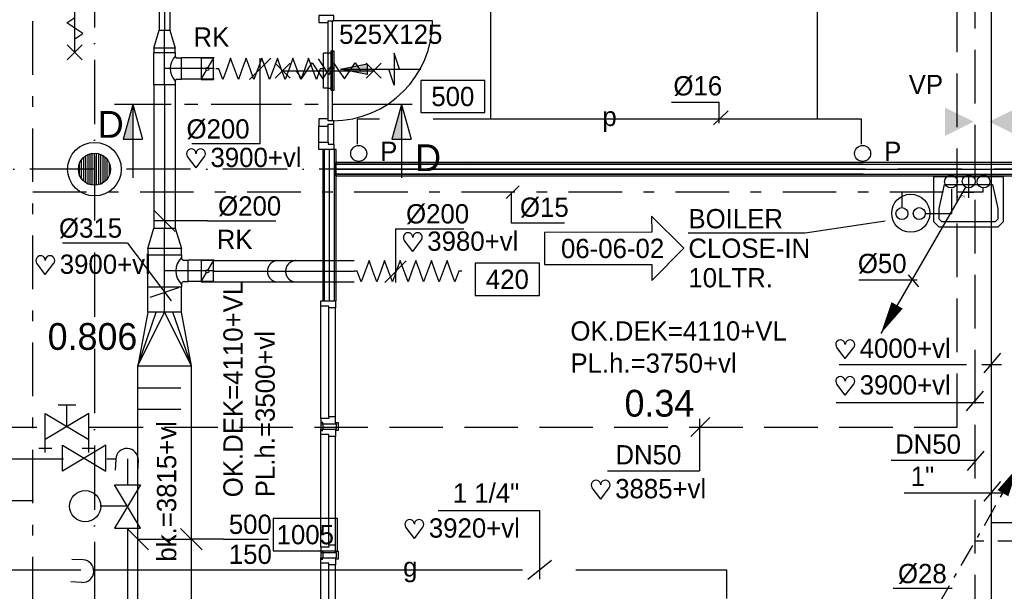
# Model space of a CAD drawing. Extents: x 25315 to 170951, y 867852 to 951952.
# Tile 110 of 119: x 124526 to 133718, y 916087 to 921423. Entities that reach past the tile are written whole.
import ezdxf
from ezdxf.enums import TextEntityAlignment as Align

# ---------------------------------------------------------------- set-up
doc = ezdxf.new("R2010")
doc.units = 0
doc.header["$LTSCALE"] = 100
for name, pattern in [('2322000', [45, 40, -5]), ('2322107', [2000, 1000, 1000]), ('2322108', [7, 5, -2]), ('2322109', [10, 5, -2, 1, -2]), ('2322110', [10, 5, -1, 1, -1, 1, -1]), ('2322134', [45, 40, -5]), ('CENTER2', [11.25, 7.5, -1.25, 1.25, -1.25]), ('CENTER4', [5, 3.125, -0.625, 0.625, -0.625]), ('DASHDOT', [9, 6, -1.5, 0, -1.5]), ('LURETOUR', [6, 4, -2])]:
    doc.linetypes.add(name, pattern=pattern)
doc.layers.get('0').update_dxf_attribs({"linetype": 'CONTINUOUS'})
for name, color, linetype in [('AL$7----_STRAMIEN', 1, 'DASHDOT'), ('AL74----_INRSANITAIR', 7, 'CONTINUOUS'), ('ALN-----_BLOCKNAAM', 2, 'CONTINUOUS'), ('BL$2----', 7, 'CONTINUOUS'), ('BOUW', 8, 'CONTINUOUS'), ('DOORSNEDE', 1, 'CONTINUOUS'), ('WL$1----', 4, 'CONTINUOUS'), ('WL524---', 4, 'CONTINUOUS'), ('WL531---', 4, 'CONTINUOUS'), ('WL532---', 4, 'CONTINUOUS'), ('WL541---', 4, 'CONTINUOUS'), ('WL561---', 4, 'CONTINUOUS'), ('WL561---_AANVOER', 4, 'CONTINUOUS'), ('WL561---_RETOUR', 4, 'CONTINUOUS'), ('WL5627--', 4, 'CONTINUOUS'), ('WL570---', 3, 'CONTINUOUS'), ('WL570---_HARTLIJN', 7, 'CONTINUOUS'), ('WL570---_RETOUR', 3, 'CONTINUOUS'), ('WL570---_TOEVOER', 3, 'CONTINUOUS'), ('WM$1----', 1, 'CONTINUOUS'), ('WM541---', 1, 'CONTINUOUS'), ('WM570---', 1, 'CONTINUOUS')]:
    doc.layers.add(name, color=color, linetype=linetype)
doc.styles.add('BURO-018', font='BUROFONT.shx', dxfattribs={"height": 180})
doc.styles.add('BURO-025', font='BUROFONT.shx', dxfattribs={"height": 250})
doc.styles.add('BURO-050', font='BUROFONT.shx', dxfattribs={"height": 500})
doc.styles.get("Standard").update_dxf_attribs({"font": 'ISOCP'})

# ---------------------------------------------------------------- blocks, each defined once
blk = doc.blocks.new('LDV2121')
at = {"color": 0, "linetype": 'CONTINUOUS'}
blk.add_line((-0.25, -0.433), (-6.75, -11.691), dxfattribs=at)
blk.add_lwpolyline([(-6.75, -11.691, 0, 1, 0), (-5.5, -9.526, 1, 1, 0)], format="xyseb", dxfattribs=at)
blk.add_circle((0, 0), 0.5, dxfattribs=at)
blk = doc.blocks.new('7409')
at = {"layer": 'AL74----_INRSANITAIR', "color": 7, "linetype": 'CONTINUOUS'}
for points in [[(300, 0), (300, 200)], [(250, 150), (350, 150)]]:
    blk.add_lwpolyline(points, dxfattribs=at)
at = {"layer": 'ALN-----_BLOCKNAAM', "linetype": 'CONTINUOUS'}
blk.add_text('7409', height=25, dxfattribs=at).set_placement((325, 175))
blk = doc.blocks.new('3048301')
at = {"color": 0, "linetype": 'CONTINUOUS'}
for p, q in [((-2.5, 1.5), (2.5, -1.5)), ((-2.5, -1.5), (-2.5, 1.5)), ((2.5, 1.5), (-2.5, -1.5)), ((2.5, -1.5), (2.5, 1.5))]:
    blk.add_line(p, q, dxfattribs=at)
at = {"color": 0, "linetype": 'CONTINUOUS', "style": 'BURO-018', "flags": 1}
blk.add_attdef('CV_MATCODE', (0, 0), '', height=1.8, dxfattribs=at)
blk = doc.blocks.new('3048301A')
at = {"color": 0, "linetype": 'CONTINUOUS'}
for p, q in [((-1, 2.5), (1, 2.5)), ((0, 0), (0, 2.5)), ((-2.5, 1.5), (2.5, -1.5)), ((-2.5, -3), (-2.5, 1.5)), ((2.5, 1.5), (-2.5, -1.5)), ((2.5, -3), (2.5, 1.5)), ((-3.25, -2.5), (-1.75, -2.5)), ((1.75, -2.5), (3.25, -2.5))]:
    blk.add_line(p, q, dxfattribs=at)
at = {"color": 0, "linetype": 'CONTINUOUS', "style": 'BURO-018', "flags": 1}
blk.add_attdef('CV_MATCODE', (0, 0), '', height=1.8, dxfattribs=at)
blk = doc.blocks.new('LU-ORND')
at = {"color": 0, "linetype": 'CONTINUOUS'}
for p, q in [((-3, 1.5), (-3, -1.5)), ((3, 1.5), (-3, 1.5)), ((3, -1.5), (3, 1.5)), ((-3, -1.5), (3, -1.5))]:
    blk.add_line(p, q, dxfattribs=at)
blk = doc.blocks.new('LU-1D-F-C83EB')
at = {"color": 0, "linetype": 'CONTINUOUS'}
for p, q in [((-473.2, 0), (-436.8, 100)), ((-436.8, 100), (-400.4, 0)), ((-327.6, 0), (-291.2, 100)), ((-291.2, 100), (-254.8, 0)), ((-182, 0), (-145.6, 100)), ((-145.6, 100), (-109.2, 0)), ((-36.4, 0), (0, 100)), ((0, 100), (36.4, 0)), ((109.2, 0), (145.6, 100)), ((145.6, 100), (182, 0)), ((254.8, 0), (291.2, 100)), ((291.2, 100), (327.6, 0)), ((400.4, 0), (436.8, 100)), ((436.8, 100), (473.2, 0)), ((-501.7, 0), (-473.2, 0)), ((-400.4, 0), (-364, -100)), ((-364, -100), (-327.6, 0)), ((-254.8, 0), (-218.4, -100)), ((-218.4, -100), (-182, 0)), ((-109.2, 0), (-72.8, -100)), ((-72.8, -100), (-36.4, 0)), ((36.4, 0), (72.8, -100)), ((72.8, -100), (109.2, 0)), ((182, 0), (218.4, -100)), ((218.4, -100), (254.8, 0)), ((327.6, 0), (364, -100)), ((364, -100), (400.4, 0)), ((473.2, 0), (501.7, 0))]:
    blk.add_line(p, q, dxfattribs=at)
blk = doc.blocks.new('LU-1D-KL-C874')
at = {"color": 0, "linetype": 'CONTINUOUS'}
for p, q in [((-58.2, 100), (-58.2, -100)), ((58.2, 100), (-58.2, 100)), ((58.2, -100), (58.2, 100)), ((50.9, 87.4), (7.3, 12.6)), ((-7.3, -12.6), (-50.9, -87.4)), ((-58.2, -100), (58.2, -100))]:
    blk.add_line(p, q, dxfattribs=at)
blk.add_circle((0, 0), 14.6, dxfattribs=at)
blk = doc.blocks.new('LU-1D-K-C8')
at = {"color": 0, "linetype": 'CONTINUOUS'}
for p, q in [((-0.5, 100), (0.5, 100)), ((-0.5, -100), (0.5, -100))]:
    blk.add_line(p, q, dxfattribs=at)
at = {"layer": 'WL570---_HARTLIJN', "linetype": 'CENTER2'}
blk.add_line((-0.5, 0), (0.5, 0), dxfattribs=at)
blk = doc.blocks.new('*U91', base_point=(76636.6, 136644.4))
at = {"layer": 'WM570---', "linetype": 'CONTINUOUS'}
for p, q in [((76636.6, 137044.4), (76636.6, 136544.4)), ((76636.6, 137044.4), (77276.5, 137044.4)), ((76736.3, 136744.1), (76536.9, 136544.7))]:
    blk.add_line(p, q, dxfattribs=at)
at = {"layer": 'WM570---', "linetype": 'CONTINUOUS', "style": 'BURO-018'}
blk.add_text('%%c200', height=180, dxfattribs=at).set_placement((76736.6, 137094.4))
blk = doc.blocks.new('LU-PIJL6')
at = {"color": 0, "linetype": 'CONTINUOUS'}
for p, q in [((-5, -1.5), (-5, 1.5)), ((-5, 1.5), (-4.5, 0)), ((0, 0), (-7.5, 0)), ((-5.5, 0), (-5, -1.5)), ((-2.5, -0.5), (-2.5, 0.5)), ((-2.5, 0.5), (0, 0)), ((0, 0), (-2.5, -0.5))]:
    blk.add_line(p, q, dxfattribs=at)
blk.add_solid([(-2.5, 0.5), (-2.5, -0.5), (0, 0)], dxfattribs=at)
blk = doc.blocks.new('*U151', base_point=(125768.1, 149394.8))
at = {"layer": 'WM570---', "linetype": 'CONTINUOUS'}
for p, q in [((125867.8, 149494.5), (125668.4, 149295.1)), ((125768.1, 148694.8), (125768.1, 149494.8)), ((125768.1, 148694.8), (125128.2, 148694.8))]:
    blk.add_line(p, q, dxfattribs=at)
at = {"layer": 'WM570---', "linetype": 'CONTINUOUS', "style": 'BURO-018'}
blk.add_text('%%c200', height=180, dxfattribs=at).set_placement((125668.1, 148744.8), align=Align.RIGHT)
blk = doc.blocks.new('LU-1D-K-64')
at = {"color": 0, "linetype": 'CONTINUOUS'}
for p, q in [((-0.5, 50), (0.5, 50)), ((-0.5, -50), (0.5, -50))]:
    blk.add_line(p, q, dxfattribs=at)
at = {"layer": 'WL570---_HARTLIJN', "linetype": 'CENTER2'}
blk.add_line((-0.5, 0), (0.5, 0), dxfattribs=at)
blk = doc.blocks.new('LU-1D-K-13B')
at = {"color": 0, "linetype": 'CONTINUOUS'}
for p, q in [((-0.5, 157.5), (0.5, 157.5)), ((-0.5, -157.5), (0.5, -157.5))]:
    blk.add_line(p, q, dxfattribs=at)
at = {"layer": 'WL570---_HARTLIJN', "linetype": 'CENTER2'}
blk.add_line((-0.5, 0), (0.5, 0), dxfattribs=at)
blk = doc.blocks.new('LU-1D-T--5A-C8C85A-Q1')
at = {"color": 0, "linetype": 'CONTINUOUS'}
for p, q in [((-150.3, -100), (-150.3, 100)), ((-150.3, 100), (150.3, 100)), ((150.3, 100), (150.3, -100)), ((-116, -100), (-150.3, -100)), ((-100, -116), (-100, -157.3)), ((-100, -157.3), (100, -157.3)), ((100, -116), (100, -157.3)), ((150.3, -100), (116, -100))]:
    blk.add_line(p, q, dxfattribs=at)
at = {"color": 0, "linetype": 'CONTINUOUS', "flags": 128}
for points in [[(-100, -116, 0.02182), (-100.1, -114.2, 0.037214), (-100.2, -113.2, 0.006436), (-100.8, -111.1, 0.02182), (-101, -110.5, 0.02182), (-101.5, -109.2, 0.02182), (-102.1, -108, 0.02182), (-102.9, -106.8, 0.02182), (-103.7, -105.7, 0.02182), (-104.7, -104.7, 0.02182), (-105.7, -103.7, 0.02182), (-106.8, -102.9, 0.02182), (-108, -102.1, 0.02182), (-109.2, -101.5, 0.02182), (-110.5, -101, 0.02182), (-111.1, -100.8, 0.006436), (-113.2, -100.2, 0.037214), (-114.2, -100.1, 0.02182), (-116, -100)], [(116, -100, 0.02182), (114.2, -100.1, 0.037214), (113.2, -100.2, 0.006436), (111.1, -100.8, 0.02182), (110.5, -101, 0.02182), (109.2, -101.5, 0.02182), (108, -102.1, 0.02182), (106.8, -102.9, 0.02182), (105.7, -103.7, 0.02182), (104.7, -104.7, 0.02182), (103.7, -105.7, 0.02182), (102.9, -106.8, 0.02182), (102.1, -108, 0.02182), (101.5, -109.2, 0.02182), (101, -110.5, 0.02182), (100.8, -111.1, 0.006436), (100.2, -113.2, 0.037214), (100.1, -114.2, 0.02182), (100, -116)]]:
    blk.add_lwpolyline(points, format="xyb", dxfattribs=at)
at = {"color": 0, "linetype": 'CONTINUOUS'}
blk.add_arc((0, -216), 164, 45, 135, dxfattribs=at)
at = {"layer": 'WL570---_HARTLIJN', "linetype": 'CENTER4'}
for p, q in [((-150.3, 0), (150.3, 0)), ((0, -157.3), (0, 0))]:
    blk.add_line(p, q, dxfattribs=at)
blk = doc.blocks.new('LU-1D-VCH-C864A928')
at = {"color": 0, "linetype": 'CONTINUOUS'}
for p, q in [((40, 100), (0, 100)), ((0, 100), (0, -100)), ((40, 100), (209, 50)), ((40, -100), (40, 100)), ((209, 50), (209, -50)), ((209, -50), (40, -100)), ((0, -100), (40, -100))]:
    blk.add_line(p, q, dxfattribs=at)
at = {"layer": 'WL570---_HARTLIJN', "linetype": 'CENTER4'}
blk.add_line((0, 0), (209, 0), dxfattribs=at)
blk = doc.blocks.new('LU-1D-T--5A-13BC85-Q4')
at = {"color": 0, "linetype": 'CONTINUOUS'}
for p, q in [((-150.3, -157.5), (-150.3, 157.5)), ((-150.3, 157.5), (150.3, 157.5)), ((150.3, 157.5), (150.3, -157.5)), ((-125.2, -157.5), (-150.3, -157.5)), ((-100, -182.7), (-100, -221.6)), ((100, -182.7), (100, -221.6)), ((150.3, -157.5), (125.2, -157.5)), ((-100, -221.6), (100, -221.6))]:
    blk.add_line(p, q, dxfattribs=at)
at = {"color": 0, "linetype": 'CONTINUOUS', "flags": 128}
for points in [[(-100, -182.7, 0.02182), (-100.1, -179.9, 0.037214), (-100.4, -178.3, 0.006436), (-101.2, -175, 0.02182), (-101.5, -174.1, 0.02182), (-102.4, -172.1, 0.02182), (-103.4, -170.1, 0.02182), (-104.6, -168.2, 0.02182), (-105.9, -166.5, 0.02182), (-107.4, -164.9, 0.02182), (-109, -163.4, 0.02182), (-110.7, -162.1, 0.02182), (-112.6, -160.9, 0.02182), (-114.6, -159.9, 0.02182), (-116.6, -159, 0.02182), (-117.5, -158.7, 0.006436), (-120.8, -157.9, 0.037214), (-122.4, -157.6, 0.02182), (-125.2, -157.5)], [(125.2, -157.5, 0.02182), (122.4, -157.6, 0.037214), (120.8, -157.9, 0.006436), (117.5, -158.7, 0.02182), (116.6, -159, 0.02182), (114.6, -159.9, 0.02182), (112.6, -160.9, 0.02182), (110.7, -162.1, 0.02182), (109, -163.4, 0.02182), (107.4, -164.9, 0.02182), (105.9, -166.5, 0.02182), (104.6, -168.2, 0.02182), (103.4, -170.1, 0.02182), (102.4, -172.1, 0.02182), (101.5, -174.1, 0.02182), (101.2, -175, 0.006436), (100.4, -178.3, 0.037214), (100.1, -179.9, 0.02182), (100, -182.7)]]:
    blk.add_lwpolyline(points, format="xyb", dxfattribs=at)
at = {"color": 0, "linetype": 'CONTINUOUS'}
blk.add_arc((0, -282.7), 177.1, 45, 135, dxfattribs=at)
at = {"layer": 'WL570---_HARTLIJN', "linetype": 'CENTER4'}
for p, q in [((-150.3, 0), (150.3, 0)), ((0, -221.6), (0, 0))]:
    blk.add_line(p, q, dxfattribs=at)
blk = doc.blocks.new('LU-1D-VCH-13BC8BE3C')
at = {"color": 0, "linetype": 'CONTINUOUS'}
for p, q in [((60, 157.5), (0, 157.5)), ((0, 157.5), (0, -157.5)), ((60, 157.5), (250, 100)), ((60, -157.5), (60, 157.5)), ((250, 100), (250, -100)), ((0, -157.5), (60, -157.5)), ((250, -100), (60, -157.5))]:
    blk.add_line(p, q, dxfattribs=at)
at = {"layer": 'WL570---_HARTLIJN', "linetype": 'CENTER4'}
blk.add_line((0, 0), (250, 0), dxfattribs=at)
blk = doc.blocks.new('*U156', base_point=(124928.4, 148068.1))
at = {"layer": 'WM570---', "linetype": 'CONTINUOUS'}
for p, q in [((124828.7, 148167.8), (125028.1, 147968.4)), ((125328.4, 148068.1), (124828.4, 148068.1)), ((125328.4, 148068.1), (125968.3, 148068.1))]:
    blk.add_line(p, q, dxfattribs=at)
at = {"layer": 'WM570---', "linetype": 'CONTINUOUS', "style": 'BURO-018'}
blk.add_text('%%c200', height=180, dxfattribs=at).set_placement((125428.4, 148118.1))
blk = doc.blocks.new('LU-VENTIEL-145')
at = {"color": 0, "linetype": 'CONTINUOUS'}
for p, q in [((0, 162.5), (-30, 162.5)), ((-30, 162.5), (-30, -162.5)), ((30, 182.5), (0, 182.5)), ((0, 182.5), (0, -182.5)), ((30, -182.5), (30, 182.5)), ((-30, -162.5), (0, -162.5)), ((0, -182.5), (30, -182.5))]:
    blk.add_line(p, q, dxfattribs=at)
blk = doc.blocks.new('LDV1109')
at = {"color": 0, "linetype": 'CONTINUOUS'}
for p, q in [((5.875, 10.176), (6.75, 11.691)), ((5.312, 9.202), (5.5, 9.526)), ((4, 6.928), (4.937, 8.552)), ((3.437, 5.954), (3.625, 6.279)), ((2.125, 3.681), (3.062, 5.304)), ((1.562, 2.706), (1.75, 3.031)), ((0.25, 0.433), (1.187, 2.057))]:
    blk.add_line(p, q, dxfattribs=at)
blk.add_lwpolyline([(6.75, 11.691, 0, 1, 0), (5.5, 9.526, 1, 1, 0)], format="xyseb", dxfattribs=at)
blk.add_circle((0, 0), 0.5, dxfattribs=at)
blk = doc.blocks.new('LU-2D-K-1F4')
at = {"color": 0, "linetype": 'CONTINUOUS'}
for p, q in [((-0.5, 250), (0.5, 250)), ((-0.5, -250), (0.5, -250))]:
    blk.add_line(p, q, dxfattribs=at)
blk = doc.blocks.new('LU-2D-VR-1F413B1F4')
at = {"color": 0, "linetype": 'CONTINUOUS'}
for p, q in [((0, 250), (0, -250)), ((500, 157.5), (0, 250)), ((0, 250), (500, 78.75)), ((0, 250), (500, 0)), ((500, -157.5), (500, 157.5)), ((0, -250), (500, 0)), ((0, -250), (500, -78.75)), ((0, -250), (500, -157.5))]:
    blk.add_line(p, q, dxfattribs=at)
blk = doc.blocks.new('*U224', base_point=(126128.3, 145484.3))
at = {"color": 0, "linetype": 'CONTINUOUS'}
for p, q in [((125728, 145384.6), (125528.5, 145584)), ((126228, 145384.6), (126028.5, 145584)), ((125628.3, 145484.3), (126128.3, 145484.3)), ((126428.3, 145484.3), (126128.3, 145484.3)), ((126428.3, 145484.3), (126848.2, 145484.3))]:
    blk.add_line(p, q, dxfattribs=at)
at = {"layer": 'WM570---', "color": 1, "linetype": 'CONTINUOUS', "style": 'BURO-018'}
for s, p in [('500', (126478.3, 145534.3)), ('150', (126478.3, 145254.3))]:
    blk.add_text(s, height=180, dxfattribs=at).set_placement(p)
blk = doc.blocks.new('HART')
at = {"color": 1}
for q in [(-39.7, 52.4), (39.7, 52.4)]:
    blk.add_line((0, 0), q, dxfattribs=at)
for centre, start, end in [((-22.1, 65.7), 0, 217.1867), ((22.1, 65.7), 322.8133, 180)]:
    blk.add_arc(centre, 22.1, start, end, dxfattribs=at)
blk = doc.blocks.new('LDS')
at = {"color": 0, "linetype": 'CONTINUOUS'}
for p, q in [((0, 1), (1, 1)), ((0, -1), (1, -1))]:
    blk.add_line(p, q, dxfattribs=at)
blk.add_arc((0, 0), 1, 90, 270, dxfattribs=at)
blk = doc.blocks.new('*U238', base_point=(125720.8, 613002.8))
at = {"color": 0, "linetype": 'CONTINUOUS'}
for p, q in [((125531.5, 613253.8), (124925.1, 613253.8)), ((125531.5, 613253.8), (125938.4, 612714)), ((125744.5, 612749.1), (126012, 612838.6))]:
    blk.add_line(p, q, dxfattribs=at)
at = {"layer": 'WM570---', "linetype": 'CONTINUOUS', "style": 'BURO-018'}
blk.add_text('%%c315', height=180, dxfattribs=at).set_placement((125481.5, 613303.8), align=Align.RIGHT)
blk = doc.blocks.new('2322000-1')
at = {"layer": 'WM$1----', "color": 0, "style": 'BURO-018'}
blk.add_text('p', height=180, dxfattribs=at).set_placement((130032.8, 614620.2), align=Align.MIDDLE)
blk = doc.blocks.new('2322134-2')
at = {"layer": 'WM541---', "color": 0, "style": 'BURO-018'}
blk.add_text('g', height=180, dxfattribs=at).set_placement((128172.2, 610413.9), align=Align.MIDDLE)
blk = doc.blocks.new('WZMARK')
at = {"color": 0, "linetype": 'CONTINUOUS'}
for p, q in [((0, 0), (3, 3)), ((3, 1.5), (3, 3)), ((13, 1.5), (3, 1.5)), ((13, -1.5), (13, 1.5)), ((0, 0), (3, -3)), ((3, -1.5), (13, -1.5)), ((3, -3), (3, -1.5))]:
    blk.add_line(p, q, dxfattribs=at)
at = {"color": 0, "linetype": 'CONTINUOUS', "style": 'BURO-018'}
blk.add_attdef('WZCODE', text='', height=1.8, dxfattribs=at).set_placement((8, 0), align=Align.MIDDLE)

msp = doc.modelspace()

# ---------------------------------------------------------------- hatches: boundary and pattern name
at = {"layer": 'BOUW'}
h = msp.add_hatch(dxfattribs=at)
h.set_pattern_fill('GEWPBET', color=256, scale=100, angle=90, style=0)
h.set_pattern_definition([(90, (125223.597, 920027.546), (-20, 1e-15), [])])
edge = h.paths.add_edge_path()
edge.add_arc((125223.6, 920027.5), 150, 0, 360)
at = {"layer": 'WL570---'}
h = msp.add_hatch(color=1, dxfattribs=at)
h.paths.add_polyline_path([(133165, 920602.9), (133429.8, 920472), (133165, 920472)])
h.paths.add_polyline_path([(133165, 920472), (133429.8, 920472), (133429.8, 920469.5), (133165, 920338.7)])
h = msp.add_hatch(color=1, dxfattribs=at)
h.paths.add_polyline_path([(133843.9, 920602.9), (133579.1, 920472), (133843.9, 920472)])
h.paths.add_polyline_path([(133843.9, 920472), (133579.1, 920472), (133579.1, 920469.5), (133843.9, 920338.7)])

# ---------------------------------------------------------------- linework, layer by layer
at = {"layer": 'AL$7----_STRAMIEN', "color": 1}
for p, q in [((125223.6, 948952.5), (125223.6, 877210.3)), ((144123.6, 920027.5), (54329.2, 920027.5))]:
    msp.add_line(p, q, dxfattribs=at)
at = {"layer": 'BOUW'}
for p, q in [((127406.6, 920479.7), (127406.6, 921413.7)), ((127446.6, 920479.7), (127446.6, 921413.7)), ((127312.8, 921058.1), (127412.8, 920908.1)), ((127412.8, 920908.1), (127462.8, 920983.1)), ((127318.6, 920496.7), (127318.6, 920429.7)), ((127406.6, 920496.7), (127318.6, 920496.7)), ((127406.6, 920479.7), (127406.6, 920496.7)), ((127457.6, 920479.7), (127406.6, 920479.7)), ((127457.6, 920446.7), (127457.6, 920479.7)), ((127457.6, 920446.7), (127457.6, 920479.7)), ((127318.6, 920279.7), (127318.6, 920429.7)), ((127318.6, 920429.7), (127406.6, 920429.7)), ((127406.6, 920446.7), (127457.6, 920446.7)), ((127406.6, 920429.7), (127406.6, 920446.7)), ((127406.6, 920279.7), (127406.6, 920429.7)), ((127457.6, 920262.7), (127457.6, 920446.7)), ((127318.6, 920279.7), (127406.6, 920279.7)), ((127318.6, 920212.7), (127318.6, 920279.7)), ((127457.6, 920212.7), (127318.6, 920212.7)), ((127356.1, 920212.7), (127356.1, 918799.8)), ((127481.1, 920212.7), (127356.1, 920212.7)), ((127371.1, 918799.8), (127371.1, 920212.7)), ((127406.6, 920279.7), (127406.6, 920262.7)), ((127406.6, 920262.7), (127457.6, 920262.7)), ((127418.6, 918799.8), (127418.6, 920212.7)), ((127457.6, 920262.7), (127457.6, 920212.7)), ((127466.1, 918799.8), (127466.1, 920212.7)), ((127481.1, 918799.8), (127481.1, 920212.7)), ((134133.6, 920090.2), (127475.6, 920090.2)), ((127475.6, 920090.2), (127475.6, 919965.2)), ((127475.6, 920075.2), (134133.6, 920075.2)), ((132400.6, 920075.2), (127475.6, 920075.2)), ((127475.6, 920027.7), (134133.6, 920027.7)), ((132400.6, 920027.7), (127475.6, 920027.7)), ((127475.6, 919980.2), (134133.6, 919980.2)), ((132400.6, 919980.2), (127475.6, 919980.2)), ((127475.6, 919965.2), (134133.6, 919965.2)), ((127336.6, 917699.8), (127336.6, 918749.8)), ((127356.1, 918799.8), (127481.1, 918799.8)), ((127412.6, 917716.8), (127412.6, 918732.8)), ((127475.6, 917716.8), (127475.6, 918732.8)), ((127336.6, 917699.8), (127336.6, 917649.8)), ((127412.6, 917699.8), (127336.6, 917699.8)), ((127336.6, 917649.8), (127475.6, 917649.8)), ((127338.1, 917662.3), (127338.1, 917599.7)), ((127356.1, 917662.3), (127338.1, 917662.3)), ((127356.1, 917649.8), (127356.1, 917662.3)), ((127356.1, 917649.8), (127356.1, 917599.7)), ((127361.6, 917649.8), (127356.1, 917649.8)), ((127412.6, 917716.8), (127412.6, 917699.8)), ((127475.6, 917716.8), (127412.6, 917716.8)), ((127475.6, 917649.8), (127475.6, 917716.8)), ((127475.6, 917649.8), (127481.1, 917649.8)), ((127481.1, 917662.3), (127499.1, 917662.3)), ((127481.1, 917649.8), (127481.1, 917662.3)), ((127481.1, 917649.8), (127481.1, 917599.7)), ((127499.1, 917662.3), (127499.1, 917599.7)), ((127336.6, 917549.7), (127336.6, 917599.7)), ((127336.6, 917599.7), (127475.6, 917599.7)), ((127336.6, 916499.7), (127336.6, 917549.7)), ((127412.6, 917549.7), (127336.6, 917549.7)), ((127338.1, 917599.7), (127338.1, 917587.2)), ((127338.1, 917587.2), (127356.1, 917587.2)), ((127356.1, 917599.7), (127361.6, 917599.7)), ((127412.6, 917532.7), (127412.6, 917549.7)), ((127481.1, 917599.7), (127475.6, 917599.7)), ((127475.6, 917599.7), (127475.6, 917532.7)), ((127499.1, 917587.2), (127481.1, 917587.2)), ((127499.1, 917599.7), (127499.1, 917587.2)), ((127412.6, 916516.7), (127412.6, 917532.7)), ((127475.6, 917532.7), (127412.6, 917532.7)), ((127475.6, 916516.7), (127475.6, 917532.7)), ((127336.6, 916499.7), (127336.6, 916449.7)), ((127412.6, 916499.7), (127336.6, 916499.7)), ((127336.6, 916449.7), (127475.6, 916449.7)), ((127338.1, 916462.2), (127338.1, 916399.7)), ((127356.1, 916462.2), (127338.1, 916462.2)), ((127356.1, 916449.7), (127356.1, 916462.2)), ((127356.1, 916449.7), (127356.1, 916399.7)), ((127361.6, 916449.7), (127356.1, 916449.7)), ((127412.6, 916516.7), (127412.6, 916499.7)), ((127475.6, 916516.7), (127412.6, 916516.7)), ((127475.6, 916449.7), (127475.6, 916516.7)), ((127475.6, 916449.7), (127481.1, 916449.7)), ((127481.1, 916462.2), (127499.1, 916462.2)), ((127481.1, 916449.7), (127481.1, 916462.2)), ((127481.1, 916449.7), (127481.1, 916399.7)), ((127499.1, 916462.2), (127499.1, 916399.7)), ((127336.6, 916349.7), (127336.6, 916399.7)), ((127336.6, 916399.7), (127475.6, 916399.7)), ((127336.6, 915299.7), (127336.6, 916349.7)), ((127412.6, 916349.7), (127336.6, 916349.7)), ((127338.1, 916399.7), (127338.1, 916387.2)), ((127338.1, 916387.2), (127356.1, 916387.2)), ((127356.1, 916399.7), (127361.6, 916399.7)), ((127412.6, 916332.7), (127412.6, 916349.7)), ((127481.1, 916399.7), (127475.6, 916399.7)), ((127475.6, 916399.7), (127475.6, 916332.7)), ((127499.1, 916387.2), (127481.1, 916387.2)), ((127499.1, 916399.7), (127499.1, 916387.2)), ((127412.6, 915316.7), (127412.6, 916332.7)), ((127475.6, 916332.7), (127412.6, 916332.7)), ((127475.6, 915316.7), (127475.6, 916332.7))]:
    msp.add_line(p, q, dxfattribs=at)
at = {"layer": 'BOUW', "color": 1}
for p, q in [((132606.1, 919541.9), (131859.6, 919429.6)), ((131859.6, 919429.6), (130765.2, 919429.6))]:
    msp.add_line(p, q, dxfattribs=at)
at = {"layer": 'BOUW'}
for points in [[(125040.6, 921119.7), (125040.6, 921969.7)], [(125040.6, 921244.7), (125115.6, 921294.7), (124965.6, 921394.7), (125040.6, 921444.7)], [(127457.6, 921463.7), (127318.6, 921463.7), (127318.6, 921396.7), (127406.6, 921396.7), (127406.6, 921413.7), (127457.6, 921413.7), (127457.6, 921463.7)], [(128380.6, 921413.7), (127446.6, 921413.7)], [(124970.6, 921049.7), (125110.6, 921189.7)], [(125110.6, 921049.7), (124970.6, 921189.7)], [(126911.6, 921016.7), (127051.6, 920876.7)], [(126911.6, 920876.7), (127051.6, 921016.7)], [(126981.6, 920946.7), (127831.6, 920946.7)], [(127106.6, 920946.7), (127156.6, 920871.7), (127256.6, 921021.7), (127306.6, 920946.7)], [(127306.6, 920946.7), (127356.6, 920871.7), (127456.6, 921021.7), (127506.6, 920946.7)], [(127506.6, 920946.7), (127556.6, 920871.7), (127656.6, 921021.7), (127706.6, 920946.7)], [(127761.6, 921016.7), (127901.6, 920876.7)], [(127761.6, 920876.7), (127901.6, 921016.7)], [(128698.6, 920102.7), (128698.6, 920102.9)], [(133708.6, 919960.3), (133708.6, 919660.3), (133708.6, 919535.3), (133658.6, 919485.3), (133108.6, 919485.3), (133058.6, 919535.3), (133058.6, 919660.3), (133058.6, 919960.3), (133708.6, 919960.3)], [(133608.6, 919885.3), (133658.6, 919660.3), (133658.6, 919560.3), (133633.6, 919535.3), (133133.6, 919535.3), (133108.6, 919560.3), (133108.6, 919660.3), (133158.6, 919885.3), (133608.6, 919885.3)], [(127336.6, 918799.8), (127475.6, 918799.8), (127475.6, 918732.8), (127412.6, 918732.8), (127412.6, 918749.8), (127336.6, 918749.8), (127336.6, 918799.8)]]:
    msp.add_lwpolyline(points, dxfattribs=at)
for radius in [250, 150]:
    msp.add_circle((125223.6, 920027.5), radius, dxfattribs=at)
msp.add_arc((127446.6, 921413.7), 934, 270, 0, dxfattribs=at)
at = {"layer": 'DOORSNEDE', "color": 210, "linetype": 'CENTER2'}
msp.add_line((128188.5, 920632.2), (125410.3, 920632.2), dxfattribs=at)
at = {"layer": 'DOORSNEDE', "color": 150}
for p, q in [((125679.1, 920632.2), (125487.5, 920632.2)), ((128187, 920632.2), (127995.3, 920632.2))]:
    msp.add_line(p, q, dxfattribs=at)
at = {"layer": 'DOORSNEDE', "color": 210}
for p, q in [((125581.9, 920632.2), (125491.6, 920307.1)), ((125581.9, 920632.2), (125672.2, 920307.1)), ((125581.9, 920632.2), (125581.9, 919945.9)), ((128089.8, 920632.2), (127999.5, 920307.1)), ((128089.8, 920632.2), (128180, 920307.1)), ((128089.8, 920632.2), (128089.8, 919945.9)), ((125491.6, 920307.1), (125672.2, 920307.1)), ((127999.5, 920307.1), (128180, 920307.1))]:
    msp.add_line(p, q, dxfattribs=at)
for points in [[(125491.6, 920307.1), (125581.9, 920307.1), (125581.9, 920632.2)], [(127999.5, 920307.1), (128089.8, 920307.1), (128089.8, 920632.2)]]:
    msp.add_solid(points, dxfattribs=at)
at = {"layer": 'WL$1----', "linetype": '2322000'}
for p, q in [((128924.9, 920493.3), (128924.9, 924287.6)), ((131973.9, 920493.3), (131973.9, 924287.6)), ((127680.5, 920261), (127680.5, 920493.3)), ((132385, 920493.3), (127680.5, 920493.3)), ((132385, 920261), (132385, 920493.3))]:
    msp.add_line(p, q, dxfattribs=at)
at = {"layer": 'WL531---', "linetype": '2322109'}
for p, q in [((124649.4, 915908.7), (124649.4, 923179.5)), ((133521.5, 919815.1), (133521.5, 919849.1)), ((132763.4, 919672.3), (132763.4, 919815.1))]:
    msp.add_line(p, q, dxfattribs=at)
at = {"layer": 'WL531---', "color": 4, "linetype": '2322109'}
for p, q in [((124649, 919815.1), (133165.7, 919815.1)), ((133271.7, 919815.1), (133521.5, 919815.1)), ((124185.1, 916934.1), (124653.7, 916934.1))]:
    msp.add_line(p, q, dxfattribs=at)
at = {"layer": 'WL531---', "color": 1}
for centre in [(133220.6, 919912.1), (133523.9, 919912.2)]:
    msp.add_circle(centre, 59.8, dxfattribs=at)
at = {"layer": 'WL532---', "linetype": '2322110'}
for p, q in [((133224, 919845.6), (133224, 919612.4)), ((133224, 919612.4), (132980.2, 919612.4))]:
    msp.add_line(p, q, dxfattribs=at)
at = {"layer": 'WL532---', "color": 3}
msp.add_circle((132844, 919616.1), 177.6, dxfattribs=at)
at = {"layer": 'WL541---', "color": 3, "linetype": '2322134'}
for p, q in [((124259.1, 916287), (125095.2, 916287)), ((125218.3, 916287), (131126.1, 916287)), ((131126.1, 916019.8), (131126.1, 916287))]:
    msp.add_line(p, q, dxfattribs=at)
at = {"layer": 'WL561---', "color": 1}
for p, q in [((130610.4, 920651.8), (131057.2, 920651.8)), ((131002.4, 920442.3), (131140.3, 920571)), ((131057.2, 920458.6), (131057.2, 920651.8)), ((129068.3, 919753.3), (129187.9, 919872.8)), ((129113.9, 919815.1), (129113.9, 919527.7)), ((129113.9, 919527.7), (129610.5, 919527.7)), ((133530.2, 918127.7), (133686.5, 918309.9)), ((133366, 917772.1), (133522.3, 917954.3)), ((133374.1, 917213.8), (133530.3, 917396)), ((132661.2, 917310.3), (133452.6, 917310.3)), ((130012.2, 917210.8), (130872.9, 917210.8)), ((133530.2, 916928.9), (133686.5, 917111.1)), ((129380.5, 916836.8), (128431, 916836.8)), ((133232.4, 916113.3), (132680.5, 916113.3))]:
    msp.add_line(p, q, dxfattribs=at)
for centre in [(132762, 919613.3), (132923.5, 919613.3)]:
    msp.add_circle(centre, 55.7, dxfattribs=at)
at = {"layer": 'WL561---_AANVOER', "linetype": '2322107'}
for p, q in [((133597.2, 914470.1), (133597.2, 928168.4)), ((124185.1, 917323.3), (124935.3, 917323.3)), ((125338.2, 917323.3), (125422.7, 917324.5)), ((133876.1, 916725.8), (133597.2, 916725.8))]:
    msp.add_line(p, q, dxfattribs=at)
at = {"layer": 'WL561---_RETOUR', "color": 4, "linetype": '2322108'}
msp.add_line((133277.4, 917620.5), (133277.4, 928009), dxfattribs=at)
at = {"layer": 'WL561---_RETOUR', "linetype": '2322108'}
for p, q in [((133447.2, 912241.5), (133447.2, 921687.1)), ((124185.1, 917620.5), (124774.2, 917620.5)), ((125177, 917620.5), (133277.4, 917620.5)), ((133527.7, 916554.1), (133447.2, 916554.1)), ((133863.5, 916554.1), (133657.5, 916554.1))]:
    msp.add_line(p, q, dxfattribs=at)
at = {"layer": 'WL570---'}
msp.add_line((127361.2, 920784.2), (127361.2, 921109.2), dxfattribs=at)
at = {"layer": 'WL570---', "color": 1}
for p, q in [((133364.5, 918202.3), (132174.9, 918202.3)), ((133690.1, 918202.3), (133507.3, 918202.3)), ((133432.9, 917846.8), (132147.5, 917846.8)), ((133525.9, 917846.8), (133343.1, 917846.8)), ((133533.5, 917003.6), (132781.4, 917003.6)), ((133690.1, 917003.6), (133507.3, 917003.6))]:
    msp.add_line(p, q, dxfattribs=at)
at = {"layer": 'WL570---', "color": 4}
for p, q in [((125533.5, 917323.3), (125533.5, 917079.9)), ((125533.5, 916677.6), (125533.5, 908988.7, 0))]:
    msp.add_line(p, q, dxfattribs=at)
at = {"layer": 'WL570---'}
for centre in [(127690.6, 920174.2), (132395.1, 920174.2)]:
    msp.add_circle(centre, 74.7, dxfattribs=at)
at = {"layer": 'WL570---_HARTLIJN', "color": 1, "linetype": 'CONTINUOUS'}
for p, q in [((132818.9, 919042.4), (132918.1, 918930.9)), ((132905.7, 918992.8), (132360.1, 918992.8))]:
    msp.add_line(p, q, dxfattribs=at)
at = {"layer": 'WL570---_RETOUR'}
for p, q in [((127401.2, 921109.2), (127361.2, 921109.2)), ((127361.2, 920850.8), (127361.2, 921050.9)), ((127401.2, 920784.2), (127361.2, 920784.2))]:
    msp.add_line(p, q, dxfattribs=at)
at = {"layer": 'WL570---_RETOUR', "linetype": 'LURETOUR'}
for p, q in [((125630.1, 917985.5), (126125.6, 917985.5)), ((125630.1, 917787.4), (126125.6, 917787.4))]:
    msp.add_line(p, q, dxfattribs=at)
for centre in [(126938.6, 919074.3), (127108.3, 919074.3)]:
    msp.add_arc(centre, 100.4, 94.8486, 256.97619, dxfattribs=at)
at = {"layer": 'WM$1----'}
for p, q in [((130790.8, 917532.7), (130968.6, 917710.4)), ((130872.9, 917696.8), (130872.9, 917210.8)), ((129380.5, 916199.8), (129380.5, 916836.8)), ((129271.1, 916199.8), (129490, 916377.6))]:
    msp.add_line(p, q, dxfattribs=at)
at = {"layer": 'WM570---', "color": 1}
msp.add_line((125534.3, 916881.4), (125278.1, 916881.4), dxfattribs=at)
msp.add_circle((125137, 916881.4), 145.3, dxfattribs=at)

# ---------------------------------------------------------------- block references
at = {"layer": 'BL$2----', "color": 2}
ref = msp.add_blockref('WZMARK', (130726.1, 919289.2), dxfattribs=dict(at, xscale=100, yscale=100, zscale=100, rotation=180.0997156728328))
ref.add_attrib('WZCODE', '06-06-02', dxfattribs={"layer": '0', "color": 0, "linetype": 'CONTINUOUS', "height": 180, "rotation": 0.09972, "style": 'BURO-018'}).set_placement((130060.9, 919288), align=Align.MIDDLE)
at = {"layer": 'BOUW', "rotation": 180}
msp.add_blockref('7409', (133683.6, 919960.3), dxfattribs=at)
at = {"layer": 'WL524---', "color": 2, "xscale": 121.5, "yscale": 121.5, "zscale": 121.5}
msp.add_blockref('LDV2121', (133385.4, 919913.8), dxfattribs=at)
at = {"layer": 'WL531---', "color": 2, "xscale": 115.5, "yscale": 115.5, "zscale": 115.5}
msp.add_blockref('LDV1109', (133069.7, 915902.8), dxfattribs=at)
at = {"layer": 'WL561---_AANVOER', "color": 2, "xscale": 81, "yscale": 81, "zscale": 81}
for p, rotation in [((125128.5, 917330), 7.203837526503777e-10), ((125533.6, 916879.5), 270.0000000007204)]:
    msp.add_blockref('3048301', p, dxfattribs=dict(at, rotation=rotation))
at = {"layer": 'WL561---_RETOUR', "color": 2, "xscale": 81, "yscale": 81, "zscale": 81, "rotation": 1.442925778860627e-09}
msp.add_blockref('3048301A', (124967.4, 917626.9), dxfattribs=at)
at = {"layer": 'WL5627--', "color": 2, "xscale": 105, "yscale": 105, "zscale": 105}
for p, rotation in [((125526.7, 917316.2), 267.2059609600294), ((125112.5, 916275.5), 177.2059609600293)]:
    msp.add_blockref('LDS', p, dxfattribs=dict(at, rotation=rotation))
at = {"layer": 'WL570---', "color": 1, "xscale": 2, "yscale": 2, "zscale": 2}
for p in [(126172, 920040.9), (128195.8, 919259.3), (124764.9, 919044), (132232.7, 918259), (132232.7, 917917.2), (129949.9, 916948.8), (128210.4, 916581.3)]:
    msp.add_blockref('HART', p, dxfattribs=at)
at = {"layer": 'WL570---_RETOUR', "linetype": 'LURETOUR'}
for name, p, xscale, rotation in [('LU-1D-K-64', (125878.3, 921584.2), 516.9285586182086, 270), ('LU-1D-K-C8', (126188.7, 920966.5), 306.2674045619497, 180), ('LU-1D-K-C8', (125878.3, 920147.1), 1338.171295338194, 270), ('LU-1D-K-C8', (126220.8, 919077.7), 241.9674045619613, 180), ('LU-1D-K-13B', (125878.3, 918809.6), 235.6471141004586, 90), ('LU-2D-K-1F4', (125878.3, 916849), 2685.617567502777, 90)]:
    msp.add_blockref(name, p, dxfattribs=dict(at, xscale=xscale, rotation=rotation))
at = {"layer": 'WL570---_RETOUR', "linetype": 'LURETOUR', "rotation": 90}
for name, p in [('LU-1D-VCH-C864A928', (125878.3, 921116.8)), ('LU-1D-T--5A-C8C85A-Q1', (125878.3, 920966.5)), ('LU-1D-VCH-13BC8BE3C', (125878.3, 919228)), ('LU-1D-T--5A-13BC85-Q4', (125878.3, 919077.7)), ('LU-2D-VR-1F413B1F4', (125878.3, 918191.8))]:
    msp.add_blockref(name, p, dxfattribs=at)
at = {"layer": 'WL570---_RETOUR'}
msp.add_blockref('LU-VENTIEL-145', (127431.2, 920946.7), dxfattribs=at)
at = {"layer": 'WL570---_RETOUR', "linetype": 'CONTINUOUS', "rotation": 180}
for p in [(126276.9, 920963.5), (126276.9, 919074.7)]:
    msp.add_blockref('LU-1D-KL-C874', p, dxfattribs=at)
at = {"layer": 'WL570---_RETOUR', "xscale": 100, "yscale": 100, "zscale": 100, "rotation": 180.0000000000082}
msp.add_blockref('LU-PIJL6', (127520.7, 920961.3), dxfattribs=at)
at = {"layer": 'WL570---_RETOUR', "linetype": 'LURETOUR', "xscale": 1313.092747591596}
msp.add_blockref('LU-1D-K-C8', (126991.7, 919074.7), dxfattribs=at)
at = {"layer": 'WL570---_TOEVOER', "linetype": 'CONTINUOUS', "rotation": 180}
for p in [(126858.8, 920963.5), (128151.1, 919074.7)]:
    msp.add_blockref('LU-1D-F-C83EB', p, dxfattribs=at)
at = {"layer": 'WM$1----'}
msp.add_blockref('2322000-1', (0, 305873.1), dxfattribs=at)
at = {"layer": 'WM541---'}
msp.add_blockref('2322134-2', (0, 305873.1), dxfattribs=at)
at = {"layer": 'WM570---'}
for name, p in [('*U151', (126771.9, 920963.5)), ('*U156', (125878.3, 919544.4)), ('*U91', (128033, 919071.1)), ('*U238', (125720.8, 919087.2))]:
    msp.add_blockref(name, p, dxfattribs=at)
ref = msp.add_blockref('LU-ORND', (128569.4, 920706.5), dxfattribs=dict(at, xscale=100, yscale=100, zscale=100))
ref.add_attrib('LU_TEXT1', '500', dxfattribs={"layer": '0', "color": 1, "linetype": 'CONTINUOUS', "height": 180, "style": 'BURO-018'}).set_placement((128569.4, 920706.5), align=Align.MIDDLE)
ref = msp.add_blockref('LU-ORND', (129078.5, 918999.5), dxfattribs=dict(at, xscale=100, yscale=100, zscale=100))
ref.add_attrib('LU_TEXT1', '420', dxfattribs={"layer": '0', "color": 1, "linetype": 'CONTINUOUS', "height": 180, "style": 'BURO-018'}).set_placement((129078.5, 918999.5), align=Align.MIDDLE)
at = {"layer": 'WM570---', "color": 1}
msp.add_blockref('*U224', (126128.3, 916572.8), dxfattribs=at)
at = {"layer": 'WM570---'}
ref = msp.add_blockref('LU-ORND', (127192.1, 916616.2), dxfattribs=dict(at, xscale=100, yscale=100, zscale=100))
ref.add_attrib('LU_TEXT1', '1005', dxfattribs={"layer": '0', "color": 1, "linetype": 'CONTINUOUS', "height": 180, "style": 'BURO-018'}).set_placement((127192.1, 916616.2), align=Align.MIDDLE)

# ---------------------------------------------------------------- texts
at = {"layer": 'BOUW', "color": 1, "style": 'BURO-018'}
for s, p in [('OK.DEK=4110+VL', (126607.3, 916964.9)), ('PL.h.=3500+vl ', (126907.3, 916964.9))]:
    msp.add_text(s, height=180, rotation=90, dxfattribs=at).set_placement(p)
at = {"layer": 'BOUW', "style": 'BURO-025'}
for s, p in [('0.806', (124787.1, 918341)), ('0.34', (130172.5, 917717.8))]:
    msp.add_text(s, height=250, dxfattribs=at).set_placement(p)
at = {"layer": 'BOUW', "color": 1, "style": 'BURO-018'}
for s, p in [('OK.DEK=4110+VL', (129667, 918427.5)), ('PL.h.=3750+vl', (129667, 918127.5))]:
    msp.add_text(s, height=180, dxfattribs=at).set_placement(p)
at = {"layer": 'DOORSNEDE', "color": 2, "style": 'BURO-050'}
for p in [(125255.7, 920321.1), (128218.1, 920010)]:
    msp.add_text('D', height=250, dxfattribs=at).set_placement(p)
at = {"layer": 'WL$1----', "color": 1, "style": 'BURO-018'}
for p in [(127890.9, 920104.6), (132595.4, 920104.6)]:
    msp.add_text('P', height=180, dxfattribs=at).set_placement(p)
at = {"layer": 'WL532---', "color": 1, "style": 'BURO-018'}
for s, p in [('BOILER', (130768.5, 919475.8)), ('CLOSE-IN', (130768.5, 919199.7)), ('10LTR.', (130768.5, 918924.5))]:
    msp.add_text(s, height=180, dxfattribs=at).set_placement(p)
at = {"layer": 'WL561---', "color": 1, "style": 'BURO-018'}
for s, p in [('%%c16', (130628.8, 920716.1)), ('%%c15', (129196.6, 919582.8)), ('DN50', (132698.1, 917371.2)), ('DN50', (130087.2, 917271.8)), ('1"', (132843.8, 917070.7))]:
    msp.add_text(s, height=180, dxfattribs=at).set_placement(p)
at = {"layer": 'WL570---', "color": 1, "style": 'BURO-018'}
for s, p in [('525X125', (127507.6, 921197.2)), ('VP', (132825.2, 920728.4)), ('3900+vl', (126307.1, 920047.6)), ('3980+vl', (128330.9, 919266)), ('3900+vl', (124900, 919050.7)), ('4000+vl', (132367.8, 918265.8)), ('3900+vl', (132367.8, 917923.9)), ('3885+vl', (130085, 916955.5)), ('3920+vl', (128345.5, 916588.1))]:
    msp.add_text(s, height=180, dxfattribs=at).set_placement(p)
at = {"layer": 'WL570---_HARTLIJN', "color": 1, "linetype": 'CENTER4', "style": 'BURO-018'}
for s, p in [('%%c50', (132350.5, 919057.6)), ('1 1/4"', (128568.9, 916914)), ('%%c28', (132725, 916163.1))]:
    msp.add_text(s, height=180, dxfattribs=at).set_placement(p)
at = {"layer": 'WL570---_RETOUR', "color": 1, "style": 'BURO-018'}
for p in [(126147.8, 921171.2), (126365.6, 919282.4)]:
    msp.add_text('RK', height=180, dxfattribs=at).set_placement(p)
at = {"layer": 'WM570---', "color": 1, "style": 'BURO-018'}
msp.add_text('bk.=3815+vl', height=180, rotation=90, dxfattribs=at).set_placement((125987.4, 916364.3))

doc.saveas('drawing.dxf')
